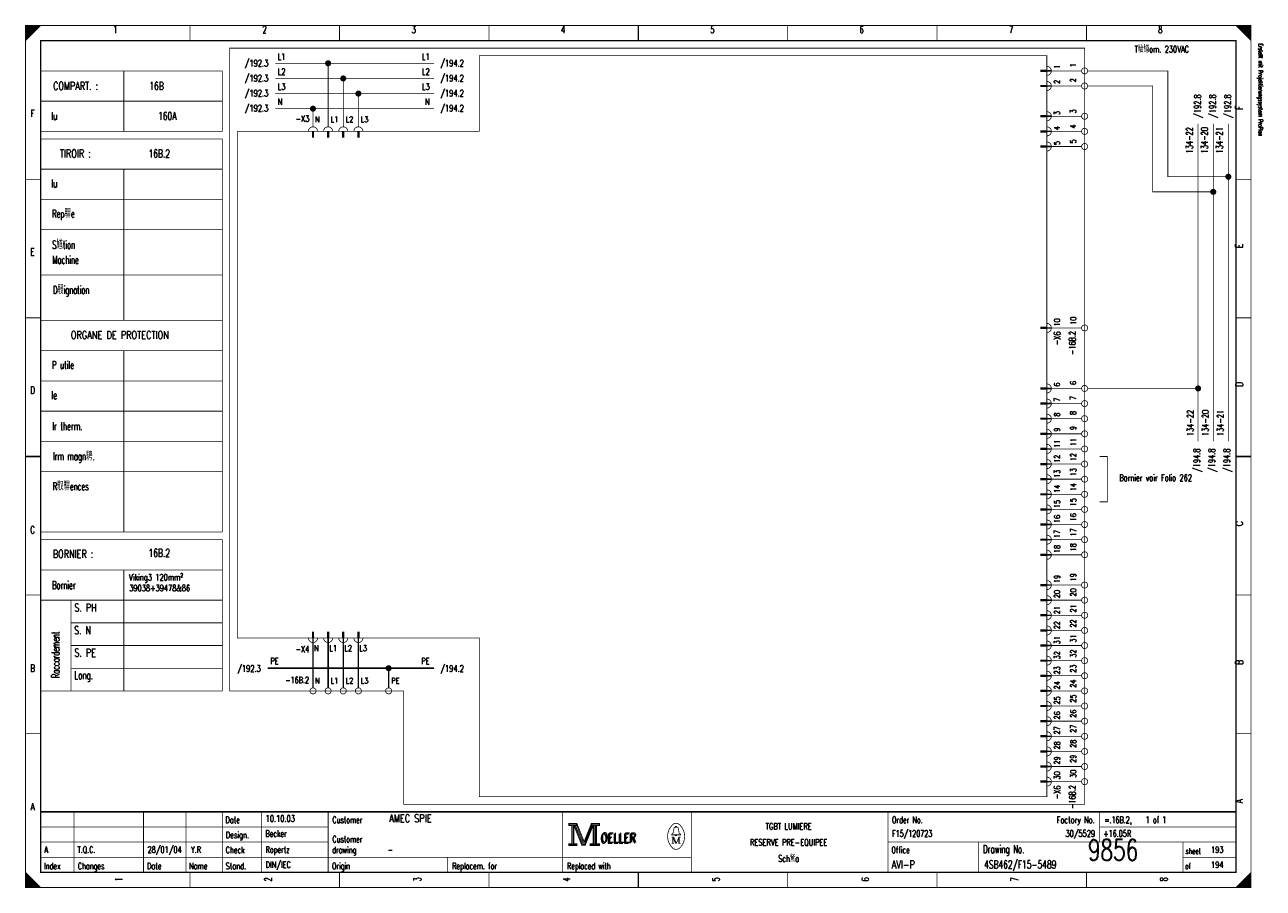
# Model space of a CAD drawing. Extents: x 0 to 409, y 0 to 285.
import ezdxf
from ezdxf.enums import TextEntityAlignment as Align

# ---------------------------------------------------------------- set-up
doc = ezdxf.new("R2010")
doc.units = 0
doc.header["$MEASUREMENT"] = 0
doc.linetypes.add('GESTRICHELT', pattern=[3.75, 3, -0.75])
doc.linetypes.add('STRICH-PUNKT', pattern=[4.7, 3, -0.75, 0.2, -0.75])
doc.layers.get('0').update_dxf_attribs({"color": 9, "linetype": 'CONTINUOUS'})
doc.layers.add('0L', color=7, linetype='CONTINUOUS')
doc.styles.get("Standard").update_dxf_attribs({"font": 'romans.shx', "bigfont": 'TXT.shx'})

# ---------------------------------------------------------------- blocks, each defined once
blk = doc.blocks.new('BCIRCLE_FILLED')
at = {"color": 0, "linetype": 'Continuous', "const_width": 1, "flags": 128}
blk.add_lwpolyline([(0.5, 0, 1), (-0.5, 0, 1)], format="xyb", close=True, dxfattribs=at)

msp = doc.modelspace()

# ---------------------------------------------------------------- linework, layer by layer
at = {"color": 0, "flags": 128}
for points, const_width in [([(0, 142.5), (0, 285), (405, 285), (405, 0), (0, 0), (0, 142.5)], 0.25), ([(0, 285), (5, 285), (0, 280), (0, 285)], 0.25), ([(0.25, 285), (0.25, 280.25), (0.5, 280.5), (0.5, 285), (0.75, 285), (0.75, 280.75), (1, 281), (1, 285), (1.25, 285), (1.25, 281.25), (1.5, 281.5), (1.5, 285), (1.75, 285), (1.75, 281.75), (2, 282)], 0.25), ([(2, 282), (2, 285), (2.25, 285), (2.25, 282.25), (2.5, 282.5), (2.5, 285), (2.75, 285), (2.75, 282.75), (3, 283), (3, 285), (3.25, 285), (3.25, 283.25), (3.5, 283.5), (3.5, 285), (3.75, 285)], 0.25), ([(3.75, 285), (3.75, 283.75), (4, 284), (4, 285), (4.25, 285), (4.25, 284.25), (4.5, 284.5), (4.5, 285), (4.75, 285), (4.75, 284.75)], 0.25), ([(400, 285), (405, 280), (404.75, 280.25), (404.75, 285), (404.5, 285), (404.5, 280.5), (404.25, 280.75), (404.25, 285), (404, 285), (404, 281), (403.75, 281.25), (403.75, 285), (403.5, 285), (403.5, 281.5), (403.25, 281.75)], 0.25), ([(401.5, 283.5), (401.5, 285), (401.25, 285), (401.25, 283.75), (401, 284), (401, 285), (400.75, 285), (400.75, 284.25), (400.5, 284.5), (400.5, 285), (400.25, 285), (400.25, 284.75)], 0.25), ([(403.25, 281.75), (403.25, 285), (403, 285), (403, 282), (402.75, 282.25), (402.75, 285), (402.5, 285), (402.5, 282.5), (402.25, 282.75), (402.25, 285), (402, 285), (402, 283), (401.75, 283.25), (401.75, 285), (401.5, 285)], 0.25), ([(5, 270), (65, 270), (65, 250), (5, 250)], 0.25), ([(135, 272.5), (82.5, 272.5)], 0.25), ([(100, 251.5), (100, 272.5)], 0.25), ([(349, 270), (339, 270)], 0.25), ([(397.5, 235), (377.5, 235), (377.5, 270), (351, 270)], 0.25), ([(135, 267.5), (82.5, 267.5)], 0.25), ([(105, 251.5), (105, 267.5)], 0.25), ([(135, 262.5), (82.5, 262.5)], 0.25), ([(110, 251.5), (110, 262.5)], 0.25), ([(349, 265), (339, 265)], 0.25), ([(392.5, 230), (372.5, 230), (372.5, 265), (351, 265)], 0.25), ([(135, 257.5), (82.5, 257.5)], 0.25), ([(95, 251.5), (95, 257.5)], 0.25), ([(349, 255), (339, 255)], 0.25), ([(349, 250), (339, 250)], 0.25), ([(387.5, 147.5), (387.5, 252.5)], 0.25), ([(392.5, 147.5), (392.5, 252.5)], 0.25), ([(397.5, 147.5), (397.5, 252.5)], 0.25), ([(5, 247.5), (65, 247.5), (65, 117.5)], 0.25), ([(349, 245), (339, 245)], 0.25), ([(349, 185), (339, 185)], 0.25), ([(349, 165), (339, 165)], 0.25), ([(387.5, 165), (351, 165)], 0.25), ([(349, 160), (339, 160)], 0.25), ([(349, 155), (339, 155)], 0.25), ([(349, 150), (339, 150)], 0.25), ([(349, 145), (339, 145)], 0.25), ([(349, 140), (339, 140)], 0.25), ([(355, 142.5), (357.5, 142.5), (357.5, 127.503883), (355, 127.503883)], 0.25), ([(349, 135), (339, 135)], 0.25), ([(349, 130), (339, 130)], 0.25), ([(349, 125), (339, 125)], 0.25), ([(349, 120), (339, 120)], 0.25), ([(5, 115), (65, 115), (65, 105), (5, 105)], 0.25), ([(349, 115), (339, 115)], 0.25), ([(349, 110), (339, 110)], 0.25), ([(349, 100), (339, 100)], 0.25), ([(65, 97.5), (65, 65), (5, 65)], 0.25), ([(349, 95), (339, 95)], 0.25), ([(349, 90), (339, 90)], 0.25), ([(349, 85), (339, 85)], 0.25), ([(95, 66), (95, 81)], 0.5), ([(100, 66), (100, 81)], 0.5), ([(105, 66), (105, 81)], 0.5), ([(110, 66), (110, 81)], 0.5), ([(349, 80), (339, 80)], 0.25), ([(349, 75), (339, 75)], 0.25), ([(349, 70), (339, 70)], 0.25), ([(349, 65), (339, 65)], 0.25), ([(349, 60), (339, 60)], 0.25), ([(349, 55), (339, 55)], 0.25), ([(349, 50), (339, 50)], 0.25), ([(349, 45), (339, 45)], 0.25), ([(349, 40), (339, 40)], 0.25), ([(349, 35), (339, 35)], 0.25), ([(179.5, 21.2), (179.5, 20.5), (180.5, 20.5), (180.5, 14.5), (179.5, 14.5), (179.5, 13.8), (182.2, 13.8), (182.2, 14.5), (181.2, 14.5), (181.2, 20.5), (182.2, 20.5), (182.2, 21.2), (179.5, 21.2)], 0.25), ([(180.7, 20.7), (180.7, 14.3), (181, 14.3), (181, 20.7)], 0.25), ([(181.2, 20.5), (183.9, 13.8), (184.9, 13.8), (187.6, 20.5)], 0.25), ([(181.8, 20.5), (184.2, 14.6), (184.6, 14.6)], 0.25), ([(182.2, 21.2), (184.6, 15.2), (187, 21.2)], 0.25), ([(182.2, 20.5), (184.4, 14.9), (184.7, 14.9)], 0.25), ([(184.6, 14.2), (184.9, 14.2), (187.4, 20.5)], 0.25), ([(184.6, 14.6), (184.8, 14.6), (187.2, 20.5)], 0.25), ([(187.6, 20.5), (187.6, 14.5), (186.6, 14.5), (186.6, 13.8), (187.1, 13.8)], 0.25), ([(187, 21.2), (187, 20.5), (188, 20.5), (188, 14.5), (187, 14.5), (187, 13.8), (189.7, 13.8), (189.7, 14.5), (188.7, 14.5), (188.7, 20.5), (189.7, 20.5), (189.7, 21.2), (187, 21.2)], 0.25), ([(187.8, 20.7), (187.8, 14.3), (188.3, 14.3), (188.3, 20.7), (188.5, 20.7), (188.5, 14.3)], 0.25), ([(214.8, 17.4), (213.5, 17.4), (213.5, 17.6), (214, 18), (214.3, 19.6)], 0.25), ([(213.9, 16.7), (213.9, 14.6), (213.5, 14.6)], 0.25), ([(213.9, 16.7), (214.8, 14.6), (215.1, 14.6)], 0.25), ([(214.8, 19.9), (214.8, 20.2), (215.2, 20.2), (215.2, 19.9)], 0.25), ([(215.2, 17.4), (216.5, 17.4), (216.5, 17.6), (216, 18), (215.7, 19.6)], 0.25), ([(0, 5), (0, 0), (5, 0), (0, 5), (0.25, 4.75), (0.25, 0), (0.5, 0), (0.5, 4.5), (0.75, 4.25), (0.75, 0), (1, 0), (1, 4), (1.25, 3.75), (1.25, 0), (1.5, 0)], 0.25), ([(404.75, 4.75), (404.75, 0), (404.5, 0), (404.5, 4.5), (404.25, 4.25), (404.25, 0), (404, 0), (404, 4), (403.75, 3.75), (403.75, 0), (403.5, 0), (403.5, 3.5), (403.25, 3.25), (403.25, 0), (403, 0)], 0.25), ([(1.5, 0), (1.5, 3.5), (1.75, 3.25), (1.75, 0), (2, 0), (2, 3), (2.25, 2.75), (2.25, 0), (2.5, 0), (2.5, 2.5), (2.75, 2.25), (2.75, 0), (3, 0), (3, 2), (3.25, 1.75)], 0.25), ([(3.25, 1.75), (3.25, 0), (3.5, 0), (3.5, 1.5), (3.75, 1.25), (3.75, 0), (4, 0), (4, 1), (4.25, 0.75), (4.25, 0), (4.5, 0), (4.5, 0.5), (4.75, 0.25)], 0.25), ([(401.25, 1.25), (401.25, 0), (401, 0), (401, 1), (400.75, 0.75), (400.75, 0), (400.5, 0), (400.5, 0.5), (400.25, 0.25), (400.25, 0)], 0.25), ([(403, 0), (403, 3), (402.75, 2.75), (402.75, 0), (402.5, 0), (402.5, 2.5), (402.25, 2.25), (402.25, 0), (402, 0), (402, 2), (401.75, 1.75), (401.75, 0), (401.5, 0), (401.5, 1.5), (401.25, 1.25)], 0.25)]:
    msp.add_lwpolyline(points, dxfattribs=dict(at, const_width=const_width))
for points, const_width in [([(0, 285), (405, 285), (405, 0), (0, 0)], 0.25), ([(5, 280), (400, 280), (400, 5), (5, 5)], 0.5), ([(5, 280), (400, 280), (400, 5), (5, 5)], 0.25), ([(337.5, 269.75), (335.5, 269.75), (335.5, 270.25), (337.5, 270.25)], 0.25), ([(337.5, 264.75), (335.5, 264.75), (335.5, 265.25), (337.5, 265.25)], 0.25), ([(337.5, 254.75), (335.5, 254.75), (335.5, 255.25), (337.5, 255.25)], 0.25), ([(94.75, 250), (95.25, 250), (95.25, 248), (94.75, 248)], 0.25), ([(99.75, 250), (100.25, 250), (100.25, 248), (99.75, 248)], 0.25), ([(104.75, 250), (105.25, 250), (105.25, 248), (104.75, 248)], 0.25), ([(109.75, 250), (110.25, 250), (110.25, 248), (109.75, 248)], 0.25), ([(337.5, 249.75), (335.5, 249.75), (335.5, 250.25), (337.5, 250.25)], 0.25), ([(337.5, 244.75), (335.5, 244.75), (335.5, 245.25), (337.5, 245.25)], 0.25), ([(337.5, 184.75), (335.5, 184.75), (335.5, 185.25), (337.5, 185.25)], 0.25), ([(337.5, 164.75), (335.5, 164.75), (335.5, 165.25), (337.5, 165.25)], 0.25), ([(337.5, 159.75), (335.5, 159.75), (335.5, 160.25), (337.5, 160.25)], 0.25), ([(337.5, 154.75), (335.5, 154.75), (335.5, 155.25), (337.5, 155.25)], 0.25), ([(337.5, 149.75), (335.5, 149.75), (335.5, 150.25), (337.5, 150.25)], 0.25), ([(337.5, 144.75), (335.5, 144.75), (335.5, 145.25), (337.5, 145.25)], 0.25), ([(337.5, 139.75), (335.5, 139.75), (335.5, 140.25), (337.5, 140.25)], 0.25), ([(337.5, 134.75), (335.5, 134.75), (335.5, 135.25), (337.5, 135.25)], 0.25), ([(337.5, 129.75), (335.5, 129.75), (335.5, 130.25), (337.5, 130.25)], 0.25), ([(337.5, 124.75), (335.5, 124.75), (335.5, 125.25), (337.5, 125.25)], 0.25), ([(337.5, 119.75), (335.5, 119.75), (335.5, 120.25), (337.5, 120.25)], 0.25), ([(337.5, 114.75), (335.5, 114.75), (335.5, 115.25), (337.5, 115.25)], 0.25), ([(337.5, 109.75), (335.5, 109.75), (335.5, 110.25), (337.5, 110.25)], 0.25), ([(337.5, 99.75), (335.5, 99.75), (335.5, 100.25), (337.5, 100.25)], 0.25), ([(337.5, 94.75), (335.5, 94.75), (335.5, 95.25), (337.5, 95.25)], 0.25), ([(337.5, 89.75), (335.5, 89.75), (335.5, 90.25), (337.5, 90.25)], 0.25), ([(94.75, 82.5), (95.25, 82.5), (95.25, 84.5), (94.75, 84.5)], 0.25), ([(99.75, 82.5), (100.25, 82.5), (100.25, 84.5), (99.75, 84.5)], 0.25), ([(104.75, 82.5), (105.25, 82.5), (105.25, 84.5), (104.75, 84.5)], 0.25), ([(109.75, 82.5), (110.25, 82.5), (110.25, 84.5), (109.75, 84.5)], 0.25), ([(337.5, 84.75), (335.5, 84.75), (335.5, 85.25), (337.5, 85.25)], 0.25), ([(337.5, 79.75), (335.5, 79.75), (335.5, 80.25), (337.5, 80.25)], 0.25), ([(337.5, 74.75), (335.5, 74.75), (335.5, 75.25), (337.5, 75.25)], 0.25), ([(337.5, 69.75), (335.5, 69.75), (335.5, 70.25), (337.5, 70.25)], 0.25), ([(337.5, 64.75), (335.5, 64.75), (335.5, 65.25), (337.5, 65.25)], 0.25), ([(337.5, 59.75), (335.5, 59.75), (335.5, 60.25), (337.5, 60.25)], 0.25), ([(337.5, 54.75), (335.5, 54.75), (335.5, 55.25), (337.5, 55.25)], 0.25), ([(337.5, 49.75), (335.5, 49.75), (335.5, 50.25), (337.5, 50.25)], 0.25), ([(337.5, 44.75), (335.5, 44.75), (335.5, 45.25), (337.5, 45.25)], 0.25), ([(337.5, 39.75), (335.5, 39.75), (335.5, 40.25), (337.5, 40.25)], 0.25), ([(337.5, 34.75), (335.5, 34.75), (335.5, 35.25), (337.5, 35.25)], 0.25), ([(179.7, 21), (182, 21), (182, 20.7), (179.7, 20.7)], 0.25), ([(187.2, 21), (189.5, 21), (189.5, 20.7), (187.2, 20.7)], 0.25), ([(214.8, 17.4), (215.2, 17.4), (215.2, 17.1), (214.8, 17.1)], 0.25), ([(179.7, 14.3), (182, 14.3), (182, 14), (179.7, 14)], 0.25), ([(186.8, 14.3), (189.5, 14.3), (189.5, 14), (186.8, 14)], 0.25)]:
    msp.add_lwpolyline(points, close=True, dxfattribs=dict(at, const_width=const_width))
at = {"color": 0}
for points, const_width in [([(54.375, 285), (54.375, 280)], 0.25), ([(103.75, 285), (103.75, 280)], 0.25), ([(153.125, 285), (153.125, 280)], 0.25), ([(202.5, 280), (202.5, 285)], 0.5), ([(202.5, 285), (202.5, 280)], 0.25), ([(251.875, 285), (251.875, 280)], 0.25), ([(301.25, 285), (301.25, 280)], 0.25), ([(350.625, 285), (350.625, 280)], 0.25), ([(32.5, 270), (32.5, 250)], 0.25), ([(335.5, 270), (337.5, 270)], 0.25), ([(335.5, 265), (337.5, 265)], 0.25), ([(5, 260), (65, 260)], 0.25), ([(335.5, 255), (337.5, 255)], 0.25), ([(95, 250), (95, 248)], 0.25), ([(100, 250), (100, 248)], 0.25), ([(105, 250), (105, 248)], 0.25), ([(110, 250), (110, 248)], 0.25), ([(335.5, 250), (337.5, 250)], 0.25), ([(335.5, 245), (337.5, 245)], 0.25), ([(5, 237.5), (65, 237.5)], 0.25), ([(32.5, 237.5), (32.5, 187.5)], 0.25), ([(0, 234.167), (5, 234.167)], 0.25), ([(405, 234.167), (400, 234.167)], 0.25), ([(5, 227.5), (65, 227.5)], 0.25), ([(5, 217.5), (65, 217.5)], 0.25), ([(5, 202.5), (65, 202.5)], 0.25), ([(0, 188.334), (5, 188.334)], 0.25), ([(405, 188.334), (400, 188.334)], 0.25), ([(5, 187.5), (65, 187.5)], 0.25), ([(335.5, 185), (337.5, 185)], 0.25), ([(5, 177.5), (65, 177.5)], 0.25), ([(32.5, 177.5), (32.5, 117.5)], 0.25), ([(5, 167.5), (65, 167.5)], 0.25), ([(335.5, 165), (337.5, 165)], 0.25), ([(335.5, 160), (337.5, 160)], 0.25), ([(5, 157.5), (65, 157.5)], 0.25), ([(335.5, 155), (337.5, 155)], 0.25), ([(5, 147.5), (65, 147.5)], 0.25), ([(335.5, 150), (337.5, 150)], 0.25), ([(335.5, 145), (337.5, 145)], 0.25), ([(5, 142.5), (0, 142.5)], 0.5), ([(0, 142.5), (5, 142.5)], 0.25), ([(335.5, 140), (337.5, 140)], 0.25), ([(400, 142.5), (405, 142.5)], 0.5), ([(405, 142.5), (400, 142.5)], 0.25), ([(5, 137.5), (65, 137.5)], 0.25), ([(335.5, 135), (337.5, 135)], 0.25), ([(335.5, 130), (337.5, 130)], 0.25), ([(335.5, 125), (337.5, 125)], 0.25), ([(335.5, 120), (337.5, 120)], 0.25), ([(5, 117.5), (65, 117.5)], 0.25), ([(335.5, 115), (337.5, 115)], 0.25), ([(335.5, 110), (337.5, 110)], 0.25), ([(32.5, 105), (32.5, 65)], 0.25), ([(65, 105), (65, 97.5)], 0.25), ([(335.5, 100), (337.5, 100)], 0.25), ([(0, 96.667), (5, 96.667)], 0.25), ([(5, 95), (65, 95)], 0.25), ([(15, 95), (15, 65)], 0.25), ([(335.5, 95), (337.5, 95)], 0.25), ([(405, 96.667), (400, 96.667)], 0.25), ([(335.5, 90), (337.5, 90)], 0.25), ([(15, 87.5), (65, 87.5)], 0.25), ([(95, 84.5), (95, 82.5)], 0.25), ([(100, 84.5), (100, 82.5)], 0.25), ([(105, 84.5), (105, 82.5)], 0.25), ([(110, 84.5), (110, 82.5)], 0.25), ([(335.5, 85), (337.5, 85)], 0.25), ([(15, 80), (65, 80)], 0.25), ([(335.5, 80), (337.5, 80)], 0.25), ([(335.5, 75), (337.5, 75)], 0.25), ([(15, 72.5), (65, 72.5)], 0.25), ([(335.5, 70), (337.5, 70)], 0.25), ([(335.5, 65), (337.5, 65)], 0.25), ([(335.5, 60), (337.5, 60)], 0.25), ([(335.5, 55), (337.5, 55)], 0.25), ([(0, 50.834), (5, 50.834)], 0.25), ([(335.5, 50), (337.5, 50)], 0.25), ([(405, 50.834), (400, 50.834)], 0.25), ([(335.5, 45), (337.5, 45)], 0.25), ([(335.5, 40), (337.5, 40)], 0.25), ([(335.5, 35), (337.5, 35)], 0.25), ([(400, 25), (5, 25)], 0.5), ([(16, 5), (16, 25)], 0.25), ([(39, 5), (39, 25)], 0.25), ([(53, 5), (53, 25)], 0.25), ([(65, 25), (65, 5)], 0.25), ([(78, 25), (78, 5)], 0.25), ([(100, 25), (100, 5)], 0.25), ([(177.5, 25), (177.5, 5)], 0.25), ([(220, 25), (220, 5)], 0.25), ([(285, 25), (285, 5)], 0.25), ([(355, 25), (355, 15)], 0.25), ([(181.5, 20.5), (184, 14.2)], 0.25), ([(184.7, 14.9), (187, 20.6)], 0.25), ([(5, 20), (100, 20)], 0.25), ([(213.5, 16.7), (214.2, 16.7)], 0.25), ([(214.2, 16.7), (215.1, 14.6)], 0.25), ([(214.6, 19.9), (215.5, 19.9)], 0.25), ([(215.1, 14.6), (215.9, 16.7)], 0.25), ([(215.9, 14.6), (215.9, 16.7)], 0.25), ([(215.9, 16.7), (216.5, 16.7)], 0.25), ([(216.1, 16.7), (216.1, 14.6)], 0.25), ([(355, 20), (400, 20)], 0.25), ([(5, 15), (100, 15)], 0.25), ([(184, 14.2), (184.6, 14.2)], 0.25), ([(213.9, 14.6), (214.3, 14.6)], 0.25), ([(216.5, 14.6), (215.7, 14.6)], 0.25), ([(285, 15), (400, 15)], 0.25), ([(315, 15), (315, 5)], 0.25), ([(382.5, 15), (382.5, 5)], 0.25), ([(5, 10), (220, 10)], 0.25), ([(139.5, 10), (139.5, 5)], 0.25), ([(382.5, 10), (400, 10)], 0.25), ([(54.375, 0), (54.375, 5)], 0.25), ([(103.75, 0), (103.75, 5)], 0.25), ([(153.125, 0), (153.125, 5)], 0.25), ([(202.5, 5), (202.5, 0)], 0.5), ([(202.5, 0), (202.5, 5)], 0.25), ([(251.875, 0), (251.875, 5)], 0.25), ([(301.25, 0), (301.25, 5)], 0.25), ([(350.625, 0), (350.625, 5)], 0.25), ([(405, 5), (400, 0)], 0.25), ([(4.75, 0), (4.75, 0.25)], 0.25)]:
    msp.add_lwpolyline(points, dxfattribs=dict(at, const_width=const_width))
at = {"color": 0, "linetype": 'GESTRICHELT', "const_width": 0.25, "flags": 128}
for points in [[(67.5, 277.5), (350, 277.5), (350, 27.5), (125, 27.5), (125, 65), (67.5, 65), (67.5, 277.5)], [(70, 250), (150, 250), (150, 275), (337.5, 275), (337.5, 225)], [(337.5, 192.5), (337.5, 30), (150, 30), (150, 82.5), (70, 82.5), (70, 250)]]:
    msp.add_lwpolyline(points, dxfattribs=at)
at = {"color": 0, "const_width": 0.25, "flags": 128}
for points in [[(337.5, 268.5, 1), (337.5, 271.5, 1)], [(337.5, 263.5, 1), (337.5, 266.5, 1)], [(337.5, 253.5, 1), (337.5, 256.5, 1)], [(96.5, 250, 1), (93.5, 250, 1)], [(101.5, 250, 1), (98.5, 250, 1)], [(106.5, 250, 1), (103.5, 250, 1)], [(111.5, 250, 1), (108.5, 250, 1)], [(337.5, 248.5, 1), (337.5, 251.5, 1)], [(337.5, 243.5, 1), (337.5, 246.5, 1)], [(337.5, 183.5, 1), (337.5, 186.5, 1)], [(337.5, 163.5, 1), (337.5, 166.5, 1)], [(337.5, 158.5, 1), (337.5, 161.5, 1)], [(337.5, 153.5, 1), (337.5, 156.5, 1)], [(337.5, 148.5, 1), (337.5, 151.5, 1)], [(337.5, 143.5, 1), (337.5, 146.5, 1)], [(337.5, 138.5, 1), (337.5, 141.5, 1)], [(337.5, 133.5, 1), (337.5, 136.5, 1)], [(337.5, 128.5, 1), (337.5, 131.5, 1)], [(337.5, 123.5, 1), (337.5, 126.5, 1)], [(337.5, 118.5, 1), (337.5, 121.5, 1)], [(337.5, 113.5, 1), (337.5, 116.5, 1)], [(337.5, 108.5, 1), (337.5, 111.5, 1)], [(337.5, 98.5, 1), (337.5, 101.5, 1)], [(337.5, 93.5, 1), (337.5, 96.5, 1)], [(337.5, 88.5, 1), (337.5, 91.5, 1)], [(337.5, 83.5, 1), (337.5, 86.5, 1)], [(93.5, 82.5, 1), (96.5, 82.5, 1)], [(98.5, 82.5, 1), (101.5, 82.5, 1)], [(103.5, 82.5, 1), (106.5, 82.5, 1)], [(108.5, 82.5, 1), (111.5, 82.5, 1)], [(337.5, 78.5, 1), (337.5, 81.5, 1)], [(337.5, 73.5, 1), (337.5, 76.5, 1)], [(337.5, 68.5, 1), (337.5, 71.5, 1)], [(337.5, 63.5, 1), (337.5, 66.5, 1)], [(337.5, 58.5, 1), (337.5, 61.5, 1)], [(337.5, 53.5, 1), (337.5, 56.5, 1)], [(337.5, 48.5, 1), (337.5, 51.5, 1)], [(337.5, 43.5, 1), (337.5, 46.5, 1)], [(337.5, 38.5, 1), (337.5, 41.5, 1)], [(337.5, 33.5, 1), (337.5, 36.5, 1)], [(213.499601, 20.388348, 0.373815), (213.488, 13.425, 0.373815)], [(216.493359, 20.403602, 0.530775), (213.513, 20.413, 0.530775)], [(216.498075, 13.401685, 0.378582), (216.463, 20.438, 0.378582)], [(214.6, 19.9, 0.414214), (214.3, 19.6, 0.414214)], [(215.7, 19.6, 0.414214), (215.4, 19.9, 0.414214)], [(213.502705, 13.401803, 0.532213), (216.488, 13.388, 0.532213)]]:
    msp.add_lwpolyline(points, format="xyb", dxfattribs=at)
for points in [[(351, 270, 1), (349, 270, 1)], [(351, 265, 1), (349, 265, 1)], [(351, 255, 1), (349, 255, 1)], [(351, 250, 1), (349, 250, 1)], [(351, 245, 1), (349, 245, 1)], [(351, 185, 1), (349, 185, 1)], [(351, 165, 1), (349, 165, 1)], [(351, 160, 1), (349, 160, 1)], [(351, 155, 1), (349, 155, 1)], [(351, 150, 1), (349, 150, 1)], [(351, 145, 1), (349, 145, 1)], [(351, 140, 1), (349, 140, 1)], [(351, 135, 1), (349, 135, 1)], [(351, 130, 1), (349, 130, 1)], [(351, 125, 1), (349, 125, 1)], [(351, 120, 1), (349, 120, 1)], [(351, 115, 1), (349, 115, 1)], [(351, 110, 1), (349, 110, 1)], [(351, 100, 1), (349, 100, 1)], [(351, 95, 1), (349, 95, 1)], [(351, 90, 1), (349, 90, 1)], [(351, 85, 1), (349, 85, 1)], [(351, 80, 1), (349, 80, 1)], [(351, 75, 1), (349, 75, 1)], [(351, 70, 1), (349, 70, 1)], [(96, 65, 1), (94, 65, 1)], [(101, 65, 1), (99, 65, 1)], [(106, 65, 1), (104, 65, 1)], [(111, 65, 1), (109, 65, 1)], [(121, 65, 1), (119, 65, 1)], [(351, 65, 1), (349, 65, 1)], [(351, 60, 1), (349, 60, 1)], [(351, 55, 1), (349, 55, 1)], [(351, 50, 1), (349, 50, 1)], [(351, 45, 1), (349, 45, 1)], [(351, 40, 1), (349, 40, 1)], [(351, 35, 1), (349, 35, 1)]]:
    msp.add_lwpolyline(points, format="xyb", close=True, dxfattribs=at)
at = {"color": 0, "linetype": 'GESTRICHELT', "const_width": 0.25}
msp.add_lwpolyline([(337.5, 192.5), (337.5, 227.5)], dxfattribs=at)
at = {"color": 0, "linetype": 'STRICH-PUNKT', "const_width": 0.5, "flags": 128}
for points in [[(135, 72.5), (80, 72.5)], [(120, 66), (120, 72.5)]]:
    msp.add_lwpolyline(points, dxfattribs=at)
at = {"layer": '0L', "color": 0}
for points in [[(338.95, 270.25), (337.55, 270.25), (338.95, 269.75), (337.55, 269.75)], [(338.95, 265.25), (337.55, 265.25), (338.95, 264.75), (337.55, 264.75)], [(338.95, 255.25), (337.55, 255.25), (338.95, 254.75), (337.55, 254.75)], [(338.95, 250.25), (337.55, 250.25), (338.95, 249.75), (337.55, 249.75)], [(338.95, 245.25), (337.55, 245.25), (338.95, 244.75), (337.55, 244.75)], [(338.95, 185.25), (337.55, 185.25), (338.95, 184.75), (337.55, 184.75)], [(338.95, 165.25), (337.55, 165.25), (338.95, 164.75), (337.55, 164.75)], [(338.95, 160.25), (337.55, 160.25), (338.95, 159.75), (337.55, 159.75)], [(338.95, 155.25), (337.55, 155.25), (338.95, 154.75), (337.55, 154.75)], [(338.95, 150.25), (337.55, 150.25), (338.95, 149.75), (337.55, 149.75)], [(338.95, 145.25), (337.55, 145.25), (338.95, 144.75), (337.55, 144.75)], [(338.95, 140.25), (337.55, 140.25), (338.95, 139.75), (337.55, 139.75)], [(338.95, 135.25), (337.55, 135.25), (338.95, 134.75), (337.55, 134.75)], [(338.95, 130.25), (337.55, 130.25), (338.95, 129.75), (337.55, 129.75)], [(338.95, 125.25), (337.55, 125.25), (338.95, 124.75), (337.55, 124.75)], [(338.95, 120.25), (337.55, 120.25), (338.95, 119.75), (337.55, 119.75)], [(338.95, 115.25), (337.55, 115.25), (338.95, 114.75), (337.55, 114.75)], [(338.95, 110.25), (337.55, 110.25), (338.95, 109.75), (337.55, 109.75)], [(338.95, 100.25), (337.55, 100.25), (338.95, 99.75), (337.55, 99.75)], [(338.95, 95.25), (337.55, 95.25), (338.95, 94.75), (337.55, 94.75)], [(338.95, 90.25), (337.55, 90.25), (338.95, 89.75), (337.55, 89.75)], [(94.75, 82.45), (95.25, 82.45), (94.75, 81.05), (95.25, 81.05)], [(99.75, 82.45), (100.25, 82.45), (99.75, 81.05), (100.25, 81.05)], [(104.75, 82.45), (105.25, 82.45), (104.75, 81.05), (105.25, 81.05)], [(109.75, 82.45), (110.25, 82.45), (109.75, 81.05), (110.25, 81.05)], [(338.95, 85.25), (337.55, 85.25), (338.95, 84.75), (337.55, 84.75)], [(338.95, 80.25), (337.55, 80.25), (338.95, 79.75), (337.55, 79.75)], [(338.95, 75.25), (337.55, 75.25), (338.95, 74.75), (337.55, 74.75)], [(338.95, 70.25), (337.55, 70.25), (338.95, 69.75), (337.55, 69.75)], [(338.95, 65.25), (337.55, 65.25), (338.95, 64.75), (337.55, 64.75)], [(338.95, 60.25), (337.55, 60.25), (338.95, 59.75), (337.55, 59.75)], [(338.95, 55.25), (337.55, 55.25), (338.95, 54.75), (337.55, 54.75)], [(338.95, 50.25), (337.55, 50.25), (338.95, 49.75), (337.55, 49.75)], [(338.95, 45.25), (337.55, 45.25), (338.95, 44.75), (337.55, 44.75)], [(338.95, 40.25), (337.55, 40.25), (338.95, 39.75), (337.55, 39.75)], [(338.95, 35.25), (337.55, 35.25), (338.95, 34.75), (337.55, 34.75)]]:
    msp.add_solid(points, dxfattribs=at)

# ---------------------------------------------------------------- block references
at = {"color": 0}
for p in [(100, 272.5), (105, 267.5), (110, 262.5), (95, 257.5), (397.5, 235), (392.5, 230), (387.5, 165), (120, 72.5)]:
    msp.add_blockref('BCIRCLE_FILLED', p, dxfattribs=at)

# ---------------------------------------------------------------- texts
for s, height, width, p in [('1', 2.38125, 0.672, (29.654421, 284.858032)), ('2', 2.38125, 0.672, (78.988169, 284.858032)), ('3', 2.38125, 0.672, (128.321918, 284.858032)), ('4', 2.38125, 0.672, (177.655666, 284.858032)), ('5', 2.38125, 0.672, (226.989415, 284.858032)), ('6', 2.38125, 0.672, (276.323163, 284.858032)), ('7', 2.38125, 0.672, (325.656912, 284.858032)), ('8', 2.38125, 0.672, (374.99066, 284.858032)), ('F', 2.38125, 0.76, (2.325654, 257.174346)), ('E', 2.38125, 0.76, (2.325654, 211.389788)), ('D', 2.38125, 0.76, (2.325654, 165.60523)), ('Bornier voir Folio 262', 2.143125, 0.754667, (373.460707, 136.538836)), ('C', 2.38125, 0.76, (2.325654, 119.465753)), ('B', 2.38125, 0.76, (2.325654, 73.681196)), ('A', 2.38125, 0.76, (2.325654, 27.896638)), ('TGBT LUMIERE', 2.143125, 0.754667, (252.188667, 21.295143)), ('RESERVE PRE-EQUIPEE', 2.143125, 0.753263, (252.188667, 15.971357)), ('Sch駑a', 2.143125, 0.626667, (252.188667, 10.647572))]:
    msp.add_text(s, height=height, dxfattribs=dict(at, width=width)).set_placement(p, align=Align.TOP_CENTER)
for s, height, width, p in [('T駘馗om. 230VAC', 2.143125, 0.669867, (366.520517, 278.256538)), ('L1', 2.143125, 0.716, (83.346575, 275.772105)), ('L2', 2.143125, 0.716, (83.346575, 270.803238)), ('/194.2', 2.143125, 0.68, (137.088418, 273.64259)), ('COMPART. :', 2.619375, 0.7408, (9.11703, 266.331258)), ('16B', 2.619375, 0.701333, (40.892933, 266.331258)), ('/194.2', 2.143125, 0.68, (137.088418, 268.673724)), ('L3', 2.143125, 0.716, (83.346575, 265.834371)), ('/194.2', 2.143125, 0.68, (137.088418, 263.704857)), ('N', 2.143125, 0.76, (83.321731, 260.865504)), ('/194.2', 2.143125, 0.68, (137.088418, 258.73599)), ('Iu', 2.619375, 0.68, (8.471077, 256.393524)), ('160A', 2.619375, 0.694, (43.806818, 256.393524)), ('TIROIR :', 2.619375, 0.744, (11.35302, 243.971357)), ('16B.2', 2.619375, 0.6944, (40.649813, 243.971357)), ('Iu', 2.619375, 0.68, (8.471077, 234.033624)), ('Rep駻e', 2.619375, 0.626667, (8.781631, 224.09589)), ('S馗tion', 2.619375, 0.622857, (8.806476, 213.803238)), ('Machine', 2.619375, 0.622857, (8.868587, 208.834371)), ('D駸ignation', 2.619375, 0.614545, (9.054919, 198.896638)), ('ORGANE DE PROTECTION', 2.619375, 0.7536, (14.96787, 183.990037)), ('P utile', 2.619375, 0.636571, (8.744365, 174.052304)), ('Ie', 2.619375, 0.68, (8.471077, 164.11457)), ('Ir therm.', 2.619375, 0.639111, (8.843742, 153.821918)), ('Irm magn騁.', 2.619375, 0.632, (9.067341, 143.884184)), ('R馭駻ences', 2.619375, 0.616, (9.00523, 133.946451)), ('BORNIER :', 2.619375, 0.745778, (9.00523, 111.58655)), ('16B.2', 2.619375, 0.6944, (40.649813, 111.941469)), ('Viking3 120mm²', 2.143125, 0.645714, (34.229328, 103.636364)), ('Bornier', 2.619375, 0.622857, (8.781631, 101.293898)), ('39038+39478&86', 2.143125, 0.675429, (34.279016, 100.087173)), ('S. PH', 2.619375, 0.7344, (16.147976, 93.840598)), ('S. N', 2.619375, 0.728, (16.061021, 86.387298)), ('S. PE', 2.619375, 0.7344, (16.147976, 78.933998)), ('N', 1.905, 0.76, (95.376557, 80.069738)), ('L1', 1.905, 0.716, (100.38269, 80.069738)), ('L2', 1.905, 0.716, (105.351557, 80.069738)), ('L3', 1.905, 0.716, (110.320423, 80.069738)), ('PE', 2.143125, 0.76, (80.886986, 75.952677)), ('Long.', 2.619375, 0.6512, (16.147976, 71.480697)), ('/194.2', 2.143125, 0.68, (137.088418, 73.468244)), ('Date', 2.143125, 0.64, (66.054919, 23.424658)), ('Customer', 2.143125, 0.62, (101.403082, 23.424658)), ('Order No.', 2.143125, 0.656889, (286.328331, 23.424658)), ('=.16B.2,    1 of 1', 2.143125, 0.682222, (356.495828, 23.424658)), ('Design.', 2.143125, 0.636571, (66.191563, 18.455791)), ('Customer', 2.143125, 0.62, (101.403082, 17.036115)), ('OELLER', 3.095625, 0.76, (189.964259, 17.745953)), ('OELLER', 3.095625, 0.76, (189.964259, 17.745953)), ('OELLER', 3.095625, 0.76, (190.319178, 18.100872)), ('Check', 2.143125, 0.632, (66.11703, 13.486924)), ('drawing', 2.143125, 0.6, (101.328549, 13.486924)), ('Office', 2.143125, 0.626667, (286.154421, 13.486924)), ('Drawing No.', 2.619375, 0.646545, (316.427242, 13.983811)), ('sheet', 1.905, 0.6, (383.377397, 12.990037)), ('Index', 2.143125, 0.632, (6.086021, 8.163138)), ('Changes', 2.143125, 0.622857, (17.262422, 8.163138)), ('Stand.', 2.143125, 0.642667, (66.11703, 8.163138)), ('Origin', 2.143125, 0.626667, (101.266438, 8.163138)), ('Replacem. for', 2.143125, 0.627077, (140.973007, 8.163138)), ('Replaced with', 2.143125, 0.619692, (178.949346, 8.163138)), ('of', 1.905, 0.6, (383.228331, 8.021171)), ('Date', 2.143125, 0.64, (40.145828, 8.163138)), ('Name', 2.143125, 0.64, (54.03736, 8.163138))]:
    msp.add_text(s, height=height, dxfattribs=dict(at, width=width)).set_placement(p, align=Align.TOP_LEFT)
for s, height, rotation, width, p in [('Erstellt mit Projektierungssystem ProPlan', 1.42875, 270, 0.622634, (407.023879, 279.056912)), ('1', 1.905, 90, 0.672, (347.711582, 271.209755)), ('2', 1.905, 90, 0.672, (347.711582, 266.240889)), ('3', 1.905, 90, 0.672, (347.711582, 255.948236)), ('4', 1.905, 90, 0.672, (347.711582, 250.979369)), ('5', 1.905, 90, 0.672, (347.711582, 246.010503)), ('10', 1.905, 90, 0.672, (347.76127, 186.029183)), ('6', 1.905, 90, 0.672, (347.711582, 166.153716)), ('7', 1.905, 90, 0.672, (347.711582, 161.184849)), ('8', 1.905, 90, 0.672, (347.711582, 156.215982)), ('9', 1.905, 90, 0.672, (347.711582, 151.247115)), ('134-22', 2.143125, 90, 0.676, (386.63378, 149.242949)), ('134-20', 2.143125, 90, 0.676, (391.602646, 149.242949)), ('134-21', 2.143125, 90, 0.676, (396.571513, 149.242949)), ('11', 1.905, 90, 0.672, (347.76127, 145.923329)), ('12', 1.905, 90, 0.672, (347.76127, 140.954463)), ('13', 1.905, 90, 0.672, (347.76127, 135.985596)), ('14', 1.905, 90, 0.672, (347.76127, 131.016729)), ('15', 1.905, 90, 0.672, (347.76127, 126.047862)), ('16', 1.905, 90, 0.672, (347.76127, 121.078996)), ('17', 1.905, 90, 0.672, (347.76127, 116.110129)), ('18', 1.905, 90, 0.672, (347.76127, 111.141262)), ('19', 1.905, 90, 0.672, (347.76127, 101.203529)), ('20', 1.905, 90, 0.672, (347.76127, 96.234662)), ('21', 1.905, 90, 0.672, (347.76127, 90.910876)), ('22', 1.905, 90, 0.672, (347.76127, 85.942009)), ('Raccordement', 2.619375, 90, 0.613333, (12.043337, 69.239348)), ('31', 1.905, 90, 0.672, (347.76127, 80.973143)), ('32', 1.905, 90, 0.672, (347.76127, 76.004276)), ('23', 1.905, 90, 0.672, (347.76127, 71.035409)), ('24', 1.905, 90, 0.672, (347.76127, 66.066542)), ('25', 1.905, 90, 0.672, (347.76127, 61.097676)), ('26', 1.905, 90, 0.672, (347.76127, 56.128809)), ('27', 1.905, 90, 0.672, (347.76127, 51.159942)), ('28', 1.905, 90, 0.672, (347.76127, 46.191075)), ('29', 1.905, 90, 0.672, (347.76127, 41.222209)), ('30', 1.905, 90, 0.672, (347.76127, 36.253342))]:
    msp.add_text(s, height=height, rotation=rotation, dxfattribs=dict(at, width=width)).set_placement(p, align=Align.BOTTOM_LEFT)
for s, width, p in [('L1', 0.716, (133.57472, 275.772105)), ('/192.3', 0.68, (80.230386, 273.64259)), ('L2', 0.716, (133.57472, 270.803238)), ('/192.3', 0.68, (80.230386, 268.673724)), ('/192.3', 0.68, (80.230386, 263.704857)), ('L3', 0.716, (133.57472, 265.834371)), ('/192.3', 0.68, (80.230386, 258.73599)), ('N', 0.76, (133.592466, 260.865504)), ('-X4', 0.709333, (93.788294, 79.856787)), ('PE', 0.76, (133.556974, 75.952677)), ('/192.3', 0.68, (77.745953, 73.468244)), ('Factory No.', 0.646545, (353.349471, 23.424658))]:
    msp.add_text(s, height=2.143125, dxfattribs=dict(at, width=width)).set_placement(p, align=Align.TOP_RIGHT)
for s, height, width, p in [('1', 1.905, 0.672, (339.903362, 270.66127)), ('2', 1.905, 0.672, (339.903362, 265.692403)), ('/192.8', 2.143125, 0.68, (386.241594, 254.476961)), ('/192.8', 2.143125, 0.68, (391.210461, 254.476961)), ('/192.8', 2.143125, 0.68, (396.179328, 254.476961)), ('F', 2.38125, 0.76, (399.909527, 257.174346)), ('3', 1.905, 0.672, (339.903362, 255.399751)), ('4', 1.905, 0.672, (339.903362, 250.430884)), ('5', 1.905, 0.672, (339.903362, 245.462017)), ('E', 2.38125, 0.76, (399.909527, 211.389788)), ('10', 1.905, 0.672, (339.953051, 185.480697)), ('6', 1.905, 0.672, (339.903362, 165.60523)), ('D', 2.38125, 0.76, (399.921949, 165.60523)), ('7', 1.905, 0.672, (339.903362, 160.636364)), ('8', 1.905, 0.672, (339.903362, 155.667497)), ('9', 1.905, 0.672, (339.903362, 150.69863)), ('11', 1.905, 0.672, (339.953051, 145.374844)), ('12', 1.905, 0.672, (339.953051, 140.405978)), ('13', 1.905, 0.672, (339.953051, 135.437111)), ('14', 1.905, 0.672, (339.953051, 130.468244)), ('15', 1.905, 0.672, (339.953051, 125.499377)), ('16', 1.905, 0.672, (339.953051, 120.530511)), ('C', 2.38125, 0.76, (399.921949, 119.465753)), ('17', 1.905, 0.672, (339.953051, 115.561644)), ('18', 1.905, 0.672, (339.953051, 110.592777)), ('19', 1.905, 0.672, (339.953051, 100.655044)), ('20', 1.905, 0.672, (339.953051, 95.686177)), ('21', 1.905, 0.672, (339.953051, 90.362391)), ('22', 1.905, 0.672, (339.953051, 85.393524)), ('31', 1.905, 0.672, (339.953051, 80.424658)), ('32', 1.905, 0.672, (339.953051, 75.455791)), ('B', 2.38125, 0.76, (399.909527, 73.681196)), ('23', 1.905, 0.672, (339.953051, 70.486924)), ('24', 1.905, 0.672, (339.953051, 65.518057)), ('25', 1.905, 0.672, (339.953051, 60.549191)), ('26', 1.905, 0.672, (339.953051, 55.580324)), ('27', 1.905, 0.672, (339.953051, 50.611457)), ('28', 1.905, 0.672, (339.953051, 45.64259)), ('29', 1.905, 0.672, (339.953051, 40.673724)), ('30', 1.905, 0.672, (339.953051, 35.704857)), ('A', 2.38125, 0.76, (399.909527, 27.896638))]:
    msp.add_text(s, height=height, rotation=90, dxfattribs=dict(at, width=width)).set_placement(p, align=Align.TOP_LEFT)
for s, width, p in [('-X3', 0.709333, (93.788294, 252.489415)), ('-16B.2', 0.694667, (93.699564, 66.86675)), ('30/5529', 0.675429, (353.464819, 16.113325))]:
    msp.add_text(s, height=2.143125, dxfattribs=dict(at, width=width)).set_placement(p, align=Align.BOTTOM_RIGHT)
for s, height, width, p in [('N', 1.905, 0.76, (95.651619, 252.446824)), ('L1', 1.905, 0.716, (100.82279, 252.446824)), ('L2', 1.905, 0.716, (105.791656, 252.446824)), ('L3', 1.905, 0.716, (110.760523, 252.446824)), ('N', 1.905, 0.76, (95.651619, 66.824159)), ('L1', 1.905, 0.716, (100.82279, 66.824159)), ('L2', 1.905, 0.716, (105.791656, 66.824159)), ('L3', 1.905, 0.716, (110.760523, 66.824159)), ('PE', 1.905, 0.76, (120.833126, 66.824159)), ('10.10.03', 2.143125, 0.678, (79.33599, 21.082192)), ('AMEC SPIE', 2.619375, 0.752889, (120.157005, 20.769863)), ('Becker', 2.143125, 0.626667, (79.273879, 16.113325)), ('F15/120723', 2.143125, 0.6832, (286.390442, 16.113325)), ('+16.05R', 2.143125, 0.691429, (356.185274, 16.113325)), ('A', 2.143125, 0.76, (6.212017, 10.789539)), ('T.Q.C.', 2.143125, 0.728, (17.163045, 10.789539)), ('28/01/04', 2.143125, 0.678, (40.294894, 10.789539)), ('Y.R', 2.143125, 0.738667, (54.665567, 10.789539)), ('Ropertz', 2.143125, 0.622857, (79.323568, 10.789539)), ('-', 2.143125, 0.696, (119.651245, 10.789539)), ('9856', 7, 0.6928, (351.081462, 6.783637)), ('193', 2.143125, 0.672, (391.771233, 10.789539)), ('DIN/IEC', 2.143125, 0.750857, (79.348412, 5.820672)), ('AVI-P', 2.619375, 0.7472, (286.241376, 5.508344)), ('4SB462/F15-5489', 2.619375, 0.6928, (316.787484, 5.508344)), ('194', 2.143125, 0.672, (391.771233, 5.820672))]:
    msp.add_text(s, height=height, dxfattribs=dict(at, width=width)).set_placement(p, align=Align.BOTTOM_LEFT)
for s, width, p in [('134-22', 0.676, (386.34807, 251.424658)), ('134-20', 0.676, (391.316936, 251.424658)), ('134-21', 0.676, (396.285803, 251.424658)), ('-16B.2', 0.694667, (347.661893, 183.990037)), ('-16B.2', 0.694667, (347.661893, 33.859278))]:
    msp.add_text(s, height=2.143125, rotation=90, dxfattribs=dict(at, width=width)).set_placement(p, align=Align.BOTTOM_RIGHT)
for s, width, p in [('-X6', 0.709333, (339.853674, 183.84807)), ('/194.8', 0.68, (385.993151, 145.161893)), ('/194.8', 0.68, (390.962017, 145.161893)), ('/194.8', 0.68, (395.930884, 145.161893)), ('-X6', 0.709333, (339.853674, 33.71731))]:
    msp.add_text(s, height=2.143125, rotation=90, dxfattribs=dict(at, width=width)).set_placement(p, align=Align.TOP_RIGHT)
at = {"color": 0, "width": 0.672}
for s, p in [('1', (29.654421, 2.697385)), ('2', (78.988169, 2.697385)), ('3', (128.321918, 2.697385)), ('4', (177.655666, 2.697385)), ('5', (226.989415, 2.697385)), ('6', (276.323163, 2.697385)), ('7', (325.656912, 2.697385)), ('8', (374.99066, 2.697385))]:
    msp.add_text(s, height=2.38125, rotation=90, dxfattribs=at).set_placement(p, align=Align.TOP_CENTER)

doc.saveas('drawing.dxf')
